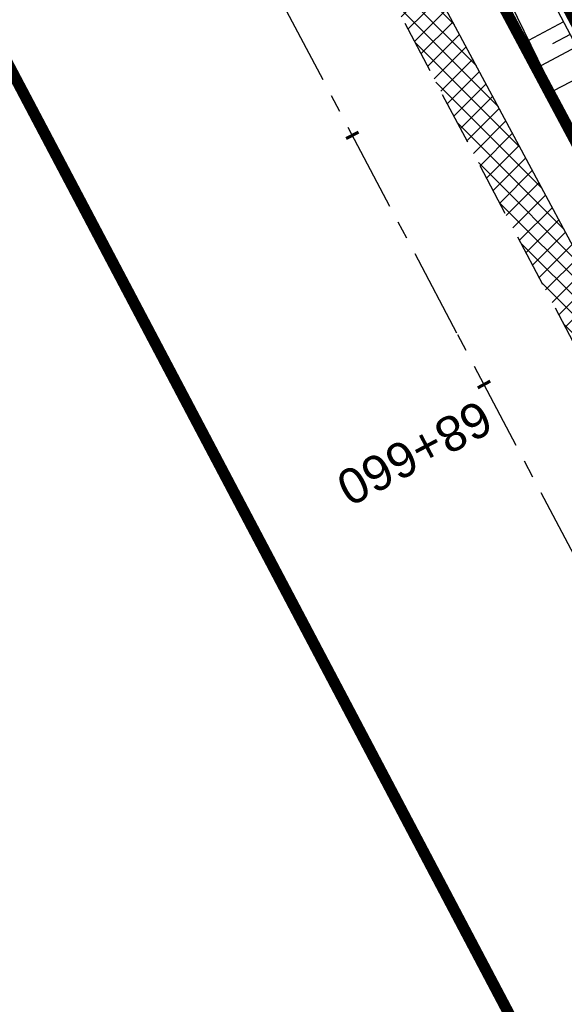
# Model space of a CAD drawing. Header units: metres. Extents: x 7529682 to 7533711, y 5721195 to 5727842.
# Tile 126 of 232: x 7530707 to 7530726, y 5725848 to 5725883. Entities that reach past the tile are written whole.
import ezdxf

# ---------------------------------------------------------------- set-up
doc = ezdxf.new("R2010")
doc.units = ezdxf.units.M
for name, pattern in [('817-dzialki-09-05-04$0$HIDDEN', [0.375, 0.25, -0.125]), ('ACAD_ISO05W100', [33, 24, -3, 0, -3, 0, -3]), ('CENTER', [50.800000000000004, 31.75, -6.35, 6.35, -6.35]), ('HIDDEN', [9.524999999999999, 6.35, -3.175])]:
    doc.linetypes.add(name, pattern=pattern)
for name, color, linetype in [('C-DROGI-SYTUACJA-ETYKIETY', 7, 'Continuous'), ('D-hatch-pobocza', 131, 'Continuous'), ('D-pobocza', 60, 'Continuous'), ('D-rowy', 160, 'Continuous'), ('D-skarpa', 2, 'Continuous'), ('D-skarpa-kreskowanie', 2, 'Continuous')]:
    doc.layers.add(name, color=color, linetype=linetype)
for name, color, linetype, lineweight in [('D-krawędzie', 3, 'Continuous', 30), ('D-oś', 10, 'CENTER', 30), ('D-pas-drogowy', 7, 'ACAD_ISO05W100', 50)]:
    doc.layers.add(name, color=color, linetype=linetype, lineweight=lineweight)
doc.layers.add('D-LR-etap-III', color=7, linetype='817-dzialki-09-05-04$0$HIDDEN', lineweight=50, true_color=0x00008f)
doc.styles.get("Standard").update_dxf_attribs({"font": 'arial.ttf'})

# ---------------------------------------------------------------- blocks, each defined once
blk = doc.blocks.new('AeccTickLine')
at = {"color": 0, "linetype": 'ByBlock', "lineweight": -2}
blk.add_line((0, 1), (-3.673819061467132e-16, -1), dxfattribs=at)

msp = doc.modelspace()

# ---------------------------------------------------------------- hatches: boundary and pattern name
at = {"layer": 'D-hatch-pobocza'}
h = msp.add_hatch(dxfattribs=at)
h.set_pattern_fill('ANSI37', color=256, scale=0.15, style=0)
h.set_pattern_definition([(45, (0, 0), (-0.3367596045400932, 0.3367596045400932), []), (135, (0, 0), (-0.3367596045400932, -0.3367596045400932), [])])
h.paths.add_polyline_path([(7530720.98, 5725884.44), (7530708.37, 5725908.34), (7530695.8, 5725932.28), (7530687.36, 5725949.02), (7530675.509999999, 5725970.87), (7530663.29, 5725994.02), (7530649.63, 5726020.19), (7530635.9, 5726046.17), (7530600.685173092, 5726114.059213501), (7530599.742800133, 5726113.514541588), (7530641.555222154, 5726032.007915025), (7530660.960861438, 5725995.070069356), (7530689.128213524, 5725941.540167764), (7530707.335918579, 5725907.031820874), (7530725.255781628, 5725873.092686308), (7530743.969545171, 5725837.653904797), (7530770.526708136, 5725787.119408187), (7530787.864146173, 5725754.266918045), (7530809.812893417, 5725712.701971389), (7530812.027706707, 5725712.540894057), (7530798.84, 5725737.15), (7530787.349999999, 5725758.8), (7530776.05, 5725780.2), (7530760.429999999, 5725809.79), (7530749.219999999, 5725830.63), (7530733.519999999, 5725861.06)])

# ---------------------------------------------------------------- linework, layer by layer
at = {"layer": 'D-krawędzie', "linetype": 'HIDDEN', "ltscale": 0.3, "flags": 128}
msp.add_lwpolyline([(7530572.009999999, 5726166.06), (7530620.380949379, 5726072.761487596), (7530641.555222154, 5726032.007915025), (7530660.960861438, 5725995.070069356), (7530689.128213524, 5725941.540167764), (7530707.335918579, 5725907.031820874), (7530725.255781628, 5725873.092686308), (7530743.969545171, 5725837.653904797), (7530770.526708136, 5725787.119408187), (7530787.864146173, 5725754.266918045), (7530809.897571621, 5725712.541613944), (7530824.739035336, 5725684.389287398), (7530840.856259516, 5725653.693092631), (7530860.675070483, 5725616.154465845), (7530865.283000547, 5725607.394015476), (7530878.050274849, 5725583.079962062), (7530918.171722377, 5725507.178125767), (7530950.162943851, 5725446.305402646), (7530993.419108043, 5725364.264712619), (7531022.766433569, 5725308.719304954), (7531053.80955549, 5725249.872416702), (7531081.165622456, 5725197.874670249), (7531103.902359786, 5725154.540603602), (7531128.123220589, 5725108.448161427), (7531149.3, 5725068.249999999), (7531167.380094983, 5725033.766927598), (7531197.164745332, 5724976.987689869), (7531228.151004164, 5724918.034426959), (7531253.152837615, 5724870.491119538), (7531286.7961686, 5724806.653565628), (7531306.739858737, 5724768.664832), (7531335.094443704, 5724714.652299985), (7531357.3191504, 5724672.438740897), (7531373.644908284, 5724641.454376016), (7531392.161870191, 5724605.998675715), (7531418.480331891, 5724555.852756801), (7531439.726902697, 5724515.582472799), (7531468.399107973, 5724461.077223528), (7531491.782023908, 5724416.527754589), (7531531.990296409, 5724339.832565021), (7531557.226635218, 5724291.658956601), (7531569.851546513, 5724267.577443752), (7531591.375556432, 5724226.547822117), (7531610.003879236, 5724191.103071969), (7531616.882991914, 5724177.998849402), (7531629.984986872, 5724153.025496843), (7531641.006768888, 5724132.021778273), (7531664.906257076, 5724087.616922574), (7531677.64401952, 5724064.785715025), (7531683.112433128, 5724054.988140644), (7531686.752875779, 5724048.180044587), (7531695.447538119, 5724031.696667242), (7531703.748818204, 5724015.917210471), (7531709.214143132, 5724005.513965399), (7531719.388607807, 5723986.14687362), (7531726.295217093, 5723973.000144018), (7531732.740794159, 5723960.735633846), (7531735.13, 5723956.19)], dxfattribs=at)
at = {"layer": 'D-LR-etap-III', "ltscale": 10, "flags": 128}
msp.add_lwpolyline([(7531750.474471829, 5723895.103125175, 0.4, 0.4, 0), (7531750.505, 5723895.13, 0.4, 0.4, 0), (7531682.71, 5724022.92, 0.4, 0.4, 0), (7531619.177023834, 5724147.203692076, 0.4, 0.4, 0), (7531592.308960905, 5724198.48863389, 0.4, 0.4, 0), (7531553.263875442, 5724272.918564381, 0.4, 0.4, 0), (7531504.019999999, 5724366.79, 0.4, 0.4, 0), (7531482.09, 5724407.62, 0.4, 0.4, 0), (7531412.350402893, 5724541.182759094, 0.4, 0.4, 0), (7531388.463669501, 5724586.929768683, 0.4, 0.4, 0), (7531345.12, 5724669.94, 0.4, 0.4, 0), (7531127.66, 5725081.67, 0.4, 0.4, 0), (7531059.253139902, 5725211.040795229, 0.4, 0.4, 0), (7531008.007244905, 5725307.953830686, 0.4, 0.4, 0), (7530964.181635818, 5725390.835555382, 0.4, 0.4, 0), (7530914.557354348, 5725484.683561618, 0.4, 0.4, 0), (7530865.243241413, 5725577.493975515, 0.4, 0.4, 0), (7530840.085257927, 5725624.058651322, 0.4, 0.4, 0), (7530802.559525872, 5725694.924584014, 0.4, 0.4, 0), (7530755.54, 5725787.51, 0.4, 0.4, 0), (7530708.717810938, 5725876.303221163, 0.4, 0.4, 0), (7530695.12, 5725902.09, 0.4, 0.4, 0), (7530642.91397006, 5726001.07839487, 0.4, 0.4, 0), (7530634.934723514, 5726016.146615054, 0.4, 0.4, 0), (7530610.820000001, 5726061.929999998, 0.4, 0.4, 0), (7530610.820000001, 5726061.929999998, 0.4, 0.4, 0), (7530607.21, 5726063.51, 0.4, 0.4, 0), (7530597.42, 5726080.68, 0.4, 0.4, 0), (7530591.16, 5726088.44, 0.4, 0.4, 0), (7530581.28, 5726107.21, 0.4, 0.4, 0), (7530571.29, 5726130.56, 0.4, 0.4, 0), (7530549.554994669, 5726171.527317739, 0.4, 0.4, 0), (7530531.014309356, 5726206.473807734, 0.4, 0.4, 0), (7530516.461208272, 5726236.016618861, 0.4, 0.4, 0), (7530500.798929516, 5726266.141265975, 0.4, 0.4, 0), (7530491.349999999, 5726283.94, 0.4, 0.4, 0), (7530482.4, 5726303.41, 0.4, 0.4, 0), (7530482.4, 5726303.41, 0.4, 0.4, 0), (7530450.41, 5726357.28, 0.4, 0.4, 0), (7530397.759396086, 5726458.499907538, 0.4, 0.4, 0), (7530334.707815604, 5726583.664702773, 0.4, 0.4, 0), (7530303.939274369, 5726645.167943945, 0.4, 0.4, 0), (7530300.509779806, 5726651.777515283, 0.4, 0.4, 0), (7530289.213532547, 5726671.966724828, 0.4, 0.4, 0), (7530281.54, 5726685.57, 0.4, 0.4, 0), (7530261.37085633, 5726724.163374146, 0.4, 0.4, 0), (7530254.03, 5726738.21, 0.4, 0.4, 0), (7530197.219999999, 5726845.06, 0.4, 0.4, 0), (7530194.71, 5726849.15, 0.4, 0.4, 0), (7530195.92, 5726850.75, 0.4, 0.4, 0), (7530170.546669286, 5726892.961489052, 0.4, 0.4, 0), (7530143.174718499, 5726945.065838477, 0.4, 0.4, 0), (7530105.059999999, 5727018.32, 0.4, 0.4, 0), (7530100.059999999, 5727027.16, 0.4, 0.4, 0), (7530062.318670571, 5727099.625398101, 0.4, 0.4, 0), (7530015.378537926, 5727189.420463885, 0.4, 0.4, 0), (7529983.207960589, 5727250.206596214, 0.4, 0.4, 0), (7529953.284293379, 5727306.74720398, 0.4, 0.4, 0), (7529900.67053443, 5727406.15903814, 0.4, 0.4, 0), (7529890.630239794, 5727425.131178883, 0.4, 0.4, 0), (7529875.155383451, 5727454.426350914, 0.4, 0.4, 0), (7529857.560096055, 5727487.787346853, 0.4, 0.4, 0), (7529835.194401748, 5727530.19312405, 0.4, 0.4, 0), (7529811.740544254, 5727574.662079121, 0.4, 0.4, 0), (7529792.101859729, 5727611.922638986, 0.4, 0.4, 0), (7529768.066117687, 5727657.469613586, 0.4, 0.4, 0), (7529755.210566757, 5727682.131373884, 0.4, 0.4, 0), (7529753.309999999, 5727681.13, 0.4, 0.4, 0), (7529739.21, 5727707.77, 0.4, 0.4, 0), (7529735.394745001, 5727711.251990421, 0.4, 0.4, 0), (7529725.42, 5727730.2, 0.4, 0.4, 0), (7529723.55, 5727729.88, 0.4, 0.4, 0), (7529695.566668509, 5727782.932080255, 0.4, 0.4, 0), (7529717.67971874, 5727794.024357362, 0.4, 0.4, 0), (7529736.274870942, 5727758.647400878, 0.4, 0.4, 0), (7529736.274870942, 5727758.647400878, 0.4, 0.4, 0), (7529744.511003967, 5727750.406106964, 0.4, 0.4, 0), (7529744.511003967, 5727750.406106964, 0.4, 0.4, 0), (7529750.282568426, 5727738.549848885, 0.4, 0.4, 0), (7529777.108510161, 5727687.569424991, 0.4, 0.4, 0), (7529796.51537536, 5727651.329932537, 0.4, 0.4, 0), (7529814.937945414, 5727616.793170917, 0.4, 0.4, 0), (7529839.006722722, 5727572.303976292, 0.4, 0.4, 0), (7529860.617626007, 5727532.509108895, 0.4, 0.4, 0), (7529882.348967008, 5727491.504261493, 0.4, 0.4, 0), (7529904.865139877, 5727449.096370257, 0.4, 0.4, 0), (7529920.747384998, 5727418.884773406, 0.4, 0.4, 0), (7529946.676504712, 5727368.547487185, 0.4, 0.4, 0), (7529972.024701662, 5727320.573310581, 0.4, 0.4, 0), (7529987.740014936, 5727290.153392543, 0.4, 0.4, 0), (7529996.497385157, 5727273.661630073, 0.4, 0.4, 0), (7530017.541471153, 5727234.202689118, 0.4, 0.4, 0), (7530033.053657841, 5727204.864166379, 0.4, 0.4, 0), (7530051.622983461, 5727170.222745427, 0.4, 0.4, 0), (7530069.276612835, 5727137.015751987, 0.4, 0.4, 0), (7530089.385386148, 5727097.533639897, 0.4, 0.4, 0), (7530109.712512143, 5727060.746615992, 0.4, 0.4, 0), (7530136.769722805, 5727011.640131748, 0.4, 0.4, 0), (7530162.446686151, 5726962.743777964, 0.4, 0.4, 0), (7530187.674104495, 5726916.992101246, 0.4, 0.4, 0), (7530207.820739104, 5726879.335323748, 0.4, 0.4, 0), (7530230.625609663, 5726834.518686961, 0.4, 0.4, 0), (7530262.288093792, 5726776.61832811, 0.4, 0.4, 0), (7530277.509672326, 5726760.213143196, 0.4, 0.4, 0), (7530286.036865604, 5726744.106684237, 0.4, 0.4, 0), (7530288.097472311, 5726735.884066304, 0.4, 0.4, 0), (7530290.393870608, 5726725.046963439, 0.4, 0.4, 0), (7530296.17664807, 5726713.582980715, 0.4, 0.4, 0), (7530302.726195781, 5726701.18226779, 0.4, 0.4, 0), (7530325.685047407, 5726657.466383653, 0.4, 0.4, 0), (7530343.243978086, 5726623.648592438, 0.4, 0.4, 0), (7530360.229820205, 5726591.746871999, 0.4, 0.4, 0), (7530383.20855044, 5726548.059469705, 0.4, 0.4, 0), (7530406.017875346, 5726503.605514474, 0.4, 0.4, 0), (7530427.464919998, 5726462.620289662, 0.4, 0.4, 0), (7530447.9278544, 5726424.388014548, 0.4, 0.4, 0), (7530471.126878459, 5726379.920667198, 0.4, 0.4, 0), (7530490.501003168, 5726343.033350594, 0.4, 0.4, 0), (7530509.499458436, 5726306.733076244, 0.4, 0.4, 0), (7530529.890269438, 5726267.244072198, 0.4, 0.4, 0), (7530543.852446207, 5726238.990319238, 0.4, 0.4, 0), (7530554.808897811, 5726218.943990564, 0.4, 0.4, 0), (7530559.027108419, 5726212.223286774, 0.4, 0.4, 0), (7530563.060988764, 5726206.409670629, 0.4, 0.4, 0), (7530566.93354971, 5726200.463543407, 0.4, 0.4, 0), (7530569.771022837, 5726194.901501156, 0.4, 0.4, 0), (7530571.47319415, 5726191.282350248, 0.4, 0.4, 0), (7530572.839142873, 5726188.024533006, 0.4, 0.4, 0), (7530575.295071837, 5726182.034664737, 0.4, 0.4, 0), (7530579.736851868, 5726173.306070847, 0.4, 0.4, 0), (7530583.3, 5726167.41, 0.4, 0.4, 0), (7530593.4, 5726163.33, 0.4, 0.4, 0), (7530598.618375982, 5726155.264489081, 0.4, 0.4, 0), (7530608.258304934, 5726140.497132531, 0.4, 0.4, 0), (7530603.269999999, 5726136.83, 0.4, 0.4, 0), (7530606.53, 5726131.84, 0.4, 0.4, 0), (7530604.239057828, 5726124.21679044, 0.4, 0.4, 0), (7530605.847136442, 5726121.630127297, 0.4, 0.4, 0), (7530608.971611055, 5726116.164124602, 0.4, 0.4, 0), (7530618.114293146, 5726097.791111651, 0.4, 0.4, 0), (7530651.213125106, 5726034.959524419, 0.4, 0.4, 0), (7530670.243741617, 5725998.61095082, 0.4, 0.4, 0), (7530698.075474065, 5725945.952624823, 0.4, 0.4, 0), (7530716.505955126, 5725911.3051464, 0.4, 0.4, 0), (7530735.223454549, 5725875.667401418, 0.4, 0.4, 0), (7530752.504235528, 5725842.154920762, 0.4, 0.4, 0), (7530778.310652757, 5725793.501254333, 0.4, 0.4, 0), (7530797.499961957, 5725756.381811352, 0.4, 0.4, 0), (7530812.518974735, 5725728.28874362, 0.4, 0.4, 0), (7530820.039295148, 5725713.160404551, 0.4, 0.4, 0), (7530822.422446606, 5725710.193574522, 0.4, 0.4, 0), (7530833.154893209, 5725688.800634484, 0.4, 0.4, 0), (7530849.629354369, 5725656.158601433, 0.4, 0.4, 0), (7530867.98290276, 5725621.963939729, 0.4, 0.4, 0), (7530872.629809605, 5725612.88760475, 0.4, 0.4, 0), (7530880.354488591, 5725597.594500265, 0.4, 0.4, 0), (7530883.839446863, 5725593.389159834, 0.4, 0.4, 0), (7530891.782113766, 5725587.763349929, 0.4, 0.4, 0), (7530895.038670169, 5725584.280746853, 0.4, 0.4, 0), (7530897.033644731, 5725580.941110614, 0.4, 0.4, 0), (7530900.951646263, 5725579.945856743, 0.4, 0.4, 0), (7530904.80970798, 5725571.977328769, 0.4, 0.4, 0), (7530903.682362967, 5725568.566434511, 0.4, 0.4, 0), (7530908.900614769, 5725558.844845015, 0.4, 0.4, 0), (7530910.252030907, 5725545.671606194, 0.4, 0.4, 0), (7530912.872986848, 5725538.645543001, 0.4, 0.4, 0), (7530945.278171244, 5725478.464284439, 0.4, 0.4, 0), (7530959.692318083, 5725450.24628822, 0.4, 0.4, 0), (7531002.82670893, 5725368.192370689, 0.4, 0.4, 0), (7531044.703532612, 5725290.314293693, 0.4, 0.4, 0), (7531064.098839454, 5725253.212562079, 0.4, 0.4, 0), (7531083.010253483, 5725216.677517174, 0.4, 0.4, 0), (7531113.013137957, 5725158.465613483, 0.4, 0.4, 0), (7531137.364304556, 5725113.07076138, 0.4, 0.4, 0), (7531150.830830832, 5725086.711759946, 0.4, 0.4, 0), (7531159.745663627, 5725076.640848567, 0.4, 0.4, 0), (7531166.309999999, 5725074.58, 0.4, 0.4, 0), (7531172.29, 5725062.58, 0.4, 0.4, 0), (7531170.589828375, 5725055.605912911, 0.4, 0.4, 0), (7531173.732823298, 5725044.080706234, 0.4, 0.4, 0), (7531215.342008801, 5724964.859648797, 0.4, 0.4, 0), (7531238.054496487, 5724921.684649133, 0.4, 0.4, 0), (7531262.389821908, 5724875.282876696, 0.4, 0.4, 0), (7531295.587160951, 5724811.265731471, 0.4, 0.4, 0), (7531348.487908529, 5724712.362812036, 0.4, 0.4, 0), (7531363.740817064, 5724682.68394264, 0.4, 0.4, 0), (7531366.986905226, 5724675.865317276, 0.4, 0.4, 0), (7531382.541261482, 5724646.110625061, 0.4, 0.4, 0), (7531401.299165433, 5724610.874551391, 0.4, 0.4, 0), (7531428.964837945, 5724558.862274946, 0.4, 0.4, 0), (7531449.111202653, 5724520.397801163, 0.4, 0.4, 0), (7531477.292992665, 5724465.831467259, 0.4, 0.4, 0), (7531500.996290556, 5724421.112506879, 0.4, 0.4, 0), (7531512.121834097, 5724400.549045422, 0.4, 0.4, 0), (7531513.78163794, 5724396.757451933, 0.4, 0.4, 0), (7531526.32, 5724379.39, 0.4, 0.4, 0), (7531566.783642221, 5724302.73628205, 0.4, 0.4, 0), (7531578.579156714, 5724282.774819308, 0.4, 0.4, 0), (7531584.232619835, 5724273.111246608, 0.4, 0.4, 0), (7531590.109283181, 5724263.508189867, 0.4, 0.4, 0), (7531593.027899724, 5724258.771479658, 0.4, 0.4, 0), (7531595.711841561, 5724254.226824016, 0.4, 0.4, 0), (7531601.659976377, 5724243.898197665, 0.4, 0.4, 0), (7531606.097733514, 5724235.986407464, 0.4, 0.4, 0), (7531609.382207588, 5724230.799061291, 0.4, 0.4, 0), (7531611.580260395, 5724227.671180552, 0.4, 0.4, 0), (7531612.707802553, 5724225.86410867, 0.4, 0.4, 0), (7531618.665224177, 5724214.480919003, 0.4, 0.4, 0), (7531619.885522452, 5724212.333950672, 0.4, 0.4, 0), (7531620.931818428, 5724210.787064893, 0.4, 0.4, 0), (7531623.518605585, 5724207.111542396, 0.4, 0.4, 0), (7531626.143926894, 5724203.61306897, 0.4, 0.4, 0), (7531632.022984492, 5724196.485954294, 0.4, 0.4, 0), (7531653.949089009, 5724152.617641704, 0.4, 0.4, 0), (7531656.750690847, 5724143.103797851, 0.4, 0.4, 0), (7531659.61440691, 5724133.254504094, 0.4, 0.4, 0), (7531661.627147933, 5724128.646047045, 0.4, 0.4, 0.01093811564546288), (7531674.314987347, 5724101.43546424, 0.4, 0.4, 0), (7531685.137626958, 5724081.408252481, 0.4, 0.4, 0), (7531692.159945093, 5724066.277333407, 0.4, 0.4, 0), (7531699.662164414, 5724051.388120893, 0.4, 0.4, 0), (7531704.480624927, 5724040.808561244, 0.4, 0.4, 0), (7531704.480624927, 5724040.808561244, 0.4, 0.4, 0), (7531704.401251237, 5724037.368913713, 0.4, 0.4, 0), (7531720.383609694, 5724003.441317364, 0.4, 0.4, 0), (7531728.79890528, 5723986.206298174, 0.4, 0.4, 0), (7531733.237926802, 5723977.192631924, 0.4, 0.4, 0), (7531736.750027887, 5723969.505210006, 0.4, 0.4, 0), (7531737.336143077, 5723968.518916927, 0.4, 0.4, 0), (7531738.285051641, 5723967.699360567, 0.4, 0.4, 0), (7531742.180915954, 5723962.346428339, 0.4, 0.4, 0), (7531744.286141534, 5723958.615526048, 0.4, 0.4, 0), (7531755.393260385, 5723944.192617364, 0.4, 0.4, 0), (7531758.69, 5723936.76, 0.4, 0.4, 0), (7531780.08, 5723929.25, 0.4, 0.4, 0), (7531792.611989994, 5723906.337708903, 0.4, 0.4, 0), (7531792.611989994, 5723906.337708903, 0.4, 0.4, 0), (7531756.962094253, 5723883.055323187, 0.4, 0.4, 0), (7531750.46, 5723895.130000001, 0.4, 0.4, 0), (7531750.46, 5723895.130000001, 0, 0, 0)], format="xyseb", dxfattribs=at)
at = {"layer": 'D-oś', "ltscale": 0.1}
msp.add_lwpolyline([(7530915.075467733, 5725505.546186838), (7530874.953735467, 5725581.448561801), (7530862.185373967, 5725605.764687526), (7530857.578697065, 5725614.522755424), (7530837.759286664, 5725652.062517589), (7530821.64157021, 5725682.759649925), (7530806.802584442, 5725710.90727788), (7530784.768746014, 5725752.633364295), (7530767.429894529, 5725785.48853276), (7530740.872937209, 5725836.022638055), (7530722.160718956, 5725871.458493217), (7530704.240385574, 5725905.398518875), (7530686.031764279, 5725939.908602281), (7530657.86242703, 5725993.442278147), (7530638.453085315, 5726030.387171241), (7530594.845000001, 5726110.895), (7530594.845000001, 5726110.895), (7530594.845000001, 5726110.895), (7530540.21, 5726214.45)], dxfattribs=at)
at = {"layer": 'D-pas-drogowy', "ltscale": 0.2, "flags": 128}
msp.add_lwpolyline([(7531633.018560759, 5724182.834272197, 0.4, 0.4, 0), (7531617.558899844, 5724211.608162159, 0.4, 0.4, 0), (7531566.783642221, 5724302.73628205, 0.4, 0.4, 0), (7531538.419082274, 5724356.469679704, 0.4, 0.4, 0), (7531526.32, 5724379.39, 0.4, 0.4, 0), (7531516.102085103, 5724393.607319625, 0.4, 0.4, 0.001485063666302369), (7531513.78037409, 5724396.837773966, 0.4, 0.4, 0), (7531501.87, 5724413.41, 0.4, 0.4, 0), (7531474.926107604, 5724464.507896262, 0.4, 0.4, 0), (7531446.200436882, 5724518.992313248, 0.4, 0.4, 0), (7531424.962185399, 5724559.262257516, 0.4, 0.4, 0), (7531398.444460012, 5724609.565801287, 0.4, 0.4, 0), (7531379.647455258, 5724645.216004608, 0.4, 0.4, 0), (7531365.23, 5724672.56, 0.4, 0.4, 0), (7531341.305752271, 5724717.915356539, 0.4, 0.4, 0), (7531312.899996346, 5724771.788898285, 0.4, 0.4, 0), (7531292.590923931, 5724810.306502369, 0.4, 0.4, 0), (7531259.391619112, 5724873.271351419, 0.4, 0.4, 0), (7531233.740401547, 5724921.922582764, 0.4, 0.4, 0), (7531203.072738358, 5724980.092044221, 0.4, 0.4, 0), (7531173.471398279, 5725036.225177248, 0.4, 0.4, 0), (7531168.269999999, 5725046.09, 0.4, 0.4, 0), (7531172.29, 5725062.58, 0.4, 0.4, 0), (7531166.309999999, 5725074.58, 0.4, 0.4, 0), (7531150.32, 5725079.6, 0.4, 0.4, 0), (7531141.5, 5725096.43, 0.4, 0.4, 0), (7531109.311735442, 5725157.814415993, 0.4, 0.4, 0), (7531086.641300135, 5725201.047918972, 0.4, 0.4, 0), (7531059.198258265, 5725253.383662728, 0.4, 0.4, 0), (7531028.206828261, 5725312.48946212, 0.4, 0.4, 0), (7530999.104694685, 5725367.990143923, 0.4, 0.4, 0), (7530956.247527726, 5725449.724815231, 0.4, 0.4, 0), (7530924.397774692, 5725510.463768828, 0.4, 0.4, 0), (7530897.509999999, 5725561.74, 0.4, 0.4, 0), (7530894.46, 5725566.14, 0.4, 0.4, 0), (7530892.16, 5725570.49, 0.4, 0.4, 0), (7530869.362688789, 5725613.307018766, 0.4, 0.4, 0), (7530861.693971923, 5725627.704613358, 0.4, 0.4, 0), (7530852.74, 5725644.52, 0.4, 0.4, 0), (7530831.509999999, 5725684.2, 0.4, 0.4, 0), (7530811.13, 5725722.52, 0.4, 0.4, 0), (7530792.3476413, 5725757.940652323, 0.4, 0.4, 0), (7530768.03, 5725803.8, 0.4, 0.4, 0), (7530748.768542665, 5725840.178507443, 0.4, 0.4, 0), (7530727.7, 5725879.97, 0.4, 0.4, 0), (7530712.0981582, 5725909.54523909, 0.4, 0.4, 0), (7530693.644105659, 5725944.645156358, 0.4, 0.4, 0), (7530665.702224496, 5725997.538976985, 0.4, 0.4, 0), (7530641.759999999, 5726042.88, 0.4, 0.4, 0), (7530616.5, 5726091.48, 0.4, 0.4, 0), (7530604.628439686, 5726114.319880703, 0.4, 0.4, -0.007762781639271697), (7530602.5, 5726118.43, 0.4, 0.4, 0), (7530603.992037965, 5726123.394821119, 0.4, 0.4, 0), (7530606.53, 5726131.84, 0.4, 0.4, 0), (7530603.269999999, 5726136.83, 0.4, 0.4, 0), (7530593.775620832, 5726151.368713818, 0.4, 0.4, 0), (7530590.202637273, 5726156.84001263, 0.4, 0.4, 0), (7530583.3, 5726167.41, 0.4, 0.4, 0), (7530580.578343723, 5726170.427567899, 0.4, 0.4, 0), (7530575.849999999, 5726175.67, 0.4, 0.4, 0), (7530569.009999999, 5726186.66, 0.4, 0.4, 0), (7530562.555322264, 5726199.189409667, 0.4, 0.4, 0), (7530555.67, 5726211.39, 0.4, 0.4, 0), (7530548.29, 5726224.23, 0.4, 0.4, 0), (7530540.58, 5726237.71, 0.4, 0.4, 0), (7530532.679999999, 5726252.65, 0.4, 0.4, 0), (7530524.059999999, 5726269.35, 0.4, 0.4, 0), (7530502.82, 5726309.91, 0.4, 0.4, 0), (7530488.83, 5726336.63, 0.4, 0.4, 0), (7530466.03, 5726380.16, 0.4, 0.4, 0), (7530438.469999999, 5726432.77, 0.4, 0.4, 0), (7530424.53, 5726459.09, 0.4, 0.4, 0), (7530401.63, 5726502.97, 0.4, 0.4, 0), (7530383.38, 5726538.06, 0.4, 0.4, 0), (7530353.969999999, 5726593.52, 0.4, 0.4, 0), (7530338.469999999, 5726622.74, 0.4, 0.4, 0), (7530322.009999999, 5726653.88, 0.4, 0.4, 0), (7530297.54, 5726700.33, 0.4, 0.4, 0), (7530287.38, 5726719.6, 0.4, 0.4, 0), (7530285.94993921, 5726722.315508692, 0.4, 0.4, 0), (7530280.259999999, 5726733.12, 0.4, 0.4, 0), (7530266.73, 5726758.74, 0.4, 0.4, 0), (7530260.42, 5726770.47, 0.4, 0.4, 0), (7530253.25, 5726783.82, 0.4, 0.4, 0), (7530244.95, 5726799.33, 0.4, 0.4, 0), (7530239.389999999, 5726808.49, 0.4, 0.4, 0), (7530238.29, 5726807.9, 0.4, 0.4, 0), (7530218.11, 5726850.67, 0.4, 0.4, 0), (7530175.906646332, 5726928.168028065, 0.4, 0.4, 0), (7530096.679999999, 5727076.15, 0.4, 0.4, 0), (7530094.679999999, 5727079.89, 0.4, 0.4, 0), (7530064.59693469, 5727135.522637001, 0.4, 0.4, 0), (7530046.730970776, 5727168.8921561, 0.4, 0.4, 0), (7530025.803045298, 5727208.461374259, 0.4, 0.4, 0), (7530012.846501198, 5727232.979315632, 0.4, 0.4, 0), (7529994.15, 5727268.45, 0.4, 0.4, 0), (7529981.670868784, 5727291.93018666, 0.4, 0.4, 0), (7529949.889999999, 5727351.73, 0.4, 0.4, 0), (7529924.75, 5727399.03, 0.4, 0.4, 0), (7529915.515824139, 5727417.099754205, 0.4, 0.4, 0), (7529885.83, 5727475.19, 0.4, 0.4, 0), (7529862.559999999, 5727519.97, 0.4, 0.4, 0), (7529852.984923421, 5727538.191086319, 0.4, 0.4, 0), (7529836.513084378, 5727569.51130111, 0.4, 0.4, 0), (7529815.36890814, 5727609.140983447, 0.4, 0.4, 0), (7529792.795203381, 5727651.247499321, 0.4, 0.4, 0), (7529774.199114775, 5727685.858348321, 0.4, 0.4, 0), (7529746.966026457, 5727736.059440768, 0.4, 0.4, 0), (7529733.92, 5727757.62, 0.4, 0.4, 0), (7529708.607472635, 5727806.388536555, 0.4, 0.4, 0), (7529688.491967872, 5727796.344621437, 0.4, 0.4, 0), (7529723.55, 5727729.88, 0.4, 0.4, 0), (7529725.42, 5727730.2, 0.4, 0.4, 0), (7529735.38, 5727711.28, 0.4, 0.4, 0), (7529739.21, 5727707.77, 0.4, 0.4, 0), (7529753.309999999, 5727681.13, 0.4, 0.4, 0), (7529755.178396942, 5727682.114424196, 0.4, 0.4, 0), (7529792.101859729, 5727611.922638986, 0.4, 0.4, 0), (7529811.740544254, 5727574.662079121, 0.4, 0.4, 0), (7529835.194401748, 5727530.19312405, 0.4, 0.4, 0), (7529857.560096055, 5727487.787346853, 0.4, 0.4, 0), (7529875.155383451, 5727454.426350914, 0.4, 0.4, 0), (7529890.630239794, 5727425.131178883, 0.4, 0.4, 0), (7529900.67053443, 5727406.15903814, 0.4, 0.4, 0), (7529953.284293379, 5727306.74720398, 0.4, 0.4, 0), (7529983.207960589, 5727250.206596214, 0.4, 0.4, 0), (7530015.378537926, 5727189.420463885, 0.4, 0.4, 0), (7530062.318670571, 5727099.625398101, 0.4, 0.4, 0), (7530100.059999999, 5727027.16, 0.4, 0.4, 0), (7530105.059999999, 5727018.32, 0.4, 0.4, 0), (7530143.174718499, 5726945.065838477, 0.4, 0.4, 0), (7530170.546669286, 5726892.961489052, 0.4, 0.4, 0), (7530195.92, 5726850.75, 0.4, 0.4, 0), (7530194.71, 5726849.15, 0.4, 0.4, 0), (7530197.219999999, 5726845.06, 0.4, 0.4, 0), (7530254.03, 5726738.21, 0.4, 0.4, 0), (7530261.37085633, 5726724.163374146, 0.4, 0.4, 0), (7530281.54, 5726685.57, 0.4, 0.4, 0), (7530289.213532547, 5726671.966724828, 0.4, 0.4, 0), (7530300.509779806, 5726651.777515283, 0.4, 0.4, 0), (7530303.939274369, 5726645.167943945, 0.4, 0.4, 0), (7530334.707815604, 5726583.664702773, 0.4, 0.4, 0), (7530397.759396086, 5726458.499907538, 0.4, 0.4, 0), (7530450.41, 5726357.28, 0.4, 0.4, 0), (7530482.4, 5726303.41, 0.4, 0.4, 0), (7530483.687990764, 5726301.003383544, 0.4, 0.4, 0), (7530491.349999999, 5726283.94, 0.4, 0.4, 0), (7530512.67, 5726243.78, 0.4, 0.4, 0), (7530529.429999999, 5726209.46, 0.4, 0.4, 0), (7530571.29, 5726130.56, 0.4, 0.4, 0), (7530581.28, 5726107.21, 0.4, 0.4, 0), (7530591.16, 5726088.44, 0.4, 0.4, 0), (7530597.42, 5726080.68, 0.4, 0.4, 0), (7530607.21, 5726063.51, 0.4, 0.4, 0), (7530610.820000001, 5726061.929999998, 0.4, 0.4, 0), (7530634.934723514, 5726016.146615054, 0.4, 0.4, 0), (7530642.91397006, 5726001.07839487, 0.4, 0.4, 0), (7530695.12, 5725902.09, 0.4, 0.4, 0), (7530708.717810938, 5725876.303221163, 0.4, 0.4, 0), (7530755.54, 5725787.51, 0.4, 0.4, 0), (7530802.559525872, 5725694.924584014, 0.4, 0.4, 0), (7530840.085257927, 5725624.058651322, 0.4, 0.4, 0), (7530865.243241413, 5725577.493975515, 0.4, 0.4, 0), (7530914.557354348, 5725484.683561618, 0.4, 0.4, 0), (7530964.181635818, 5725390.835555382, 0.4, 0.4, 0), (7531008.007244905, 5725307.953830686, 0.4, 0.4, 0), (7531059.253139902, 5725211.040795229, 0.4, 0.4, 0), (7531127.66, 5725081.67, 0.4, 0.4, 0), (7531345.12, 5724669.94, 0.4, 0.4, 0), (7531388.463669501, 5724586.929768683, 0.4, 0.4, 0), (7531412.350402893, 5724541.182759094, 0.4, 0.4, 0), (7531482.09, 5724407.62, 0.4, 0.4, 0), (7531504.019999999, 5724366.79, 0.4, 0.4, 0), (7531519.374444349, 5724337.520497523, 0.4, 0.4, 0), (7531563.748815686, 5724252.931583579, 0.4, 0.4, 0), (7531602.175111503, 5724179.681224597, 0.4, 0.4, 0), (7531619.177023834, 5724147.203692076, 0.4, 0.4, 0), (7531625.038493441, 5724135.63500206, 0.4, 0.4, 0), (7531656.796442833, 5724073.31633882, 0.4, 0.4, 0), (7531675.12, 5724037.36, 0.4, 0.4, 0), (7531682.71, 5724022.92, 0.4, 0.4, 0), (7531705.565196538, 5723979.810545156, 0.4, 0.4, 0), (7531736.605941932, 5723921.261514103, 0.4, 0.4, 0), (7531750.46, 5723895.130000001, 0.4, 0.4, 0), (7531740.769999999, 5723886.56, 0.4, 0.4, 0), (7531732.86, 5723885, 0.4, 0.4, 0), (7531722.179999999, 5723887.77, 0.4, 0.4, 0), (7531729.87, 5723862.17, 0.4, 0.4, 0), (7531742.92, 5723861.93, 0.4, 0.4, 0), (7531763.71, 5723859.52, 0.4, 0.4, 0), (7531768.42, 5723854.12, 0.4, 0.4, 0), (7531787.42, 5723817.97, 0.4, 0.4, 0), (7531795.57, 5723809.82, 0.4, 0.4, 0), (7531816.346897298, 5723819.850397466, 0.4, 0.4, 0), (7531816.346897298, 5723819.850397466, 0.4, 0.4, 0), (7531805.059999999, 5723843.23, 0.4, 0.4, 0), (7531803.61, 5723886.23, 0.4, 0.4, 0), (7531803.61, 5723886.23, 0.4, 0.4, 0), (7531780.08, 5723929.25, 0.4, 0.4, 0), (7531758.69, 5723936.76, 0.4, 0.4, 0), (7531749.3590272, 5723946.412126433, 0.4, 0.4, 0), (7531742.71, 5723953.29, 0.4, 0.4, 0), (7531735.177368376, 5723967.877529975, 0.4, 0.4, 0), (7531722.37, 5723992.68, 0.4, 0.4, 0), (7531705.041669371, 5724030.885563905, 0.4, 0.4, 0), (7531699.469999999, 5724043.17, 0.4, 0.4, 0), (7531692.69, 5724058.11, 0.4, 0.4, 0), (7531679.672010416, 5724084.016803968, 0.4, 0.4, 0), (7531674.55, 5724094.21, 0.4, 0.4, 0), (7531666.633166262, 5724114.002855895, 0.4, 0.4, 0), (7531649, 5724153.82, 0.4, 0.4, 0), (7531641.49, 5724149.34, 0.4, 0.4, 0), (7531626.04, 5724179.34, 0.4, 0.4, 0), (7531633.03, 5724182.84, 0, 0, 0)], format="xyseb", dxfattribs=at)
at = {"layer": 'D-pobocza'}
msp.add_lwpolyline([(7530602.007271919, 5726118.490346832, -0.01261795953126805), (7530604.458514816, 5726114.108185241), (7530624.761981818, 5726075.559184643), (7530639.481750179, 5726047.738057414), (7530648.092941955, 5726030.634191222, 0.005149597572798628), (7530650.928415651, 5726025.14379095), (7530659.395303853, 5726009.155205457, -0.00514959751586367), (7530662.230777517, 5726003.664805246), (7530665.386318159, 5725997.397154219), (7530693.551843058, 5725943.870727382), (7530711.758370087, 5725909.364613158), (7530729.677628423, 5725875.426624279), (7530748.393610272, 5725839.983641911), (7530775.058323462, 5725789.506607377), (7530792.286073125, 5725756.600703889), (7530803.430782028, 5725735.495662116, -0.004099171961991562), (7530805.691951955, 5725731.127261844), (7530814.620754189, 5725713.525533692)], format="xyb", dxfattribs=at)
msp.add_lwpolyline([(7530798.84, 5725737.15), (7530787.349999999, 5725758.8), (7530776.05, 5725780.2), (7530760.429999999, 5725809.79), (7530749.219999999, 5725830.63), (7530733.519999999, 5725861.06), (7530720.98, 5725884.44), (7530708.37, 5725908.34), (7530695.8, 5725932.28), (7530687.36, 5725949.02), (7530675.509999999, 5725970.87), (7530663.29, 5725994.02), (7530649.63, 5726020.19), (7530635.9, 5726046.17), (7530600.685173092, 5726114.059213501), (7530599.742800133, 5726113.514541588)], dxfattribs=at)
at = {"layer": 'D-rowy', "linetype": 'HIDDEN', "ltscale": 0.1, "const_width": 0.4, "flags": 128}
msp.add_lwpolyline([(7530741.879316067, 5725849.304278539), (7530727.419289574, 5725876.296857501), (7530718.298199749, 5725893.38067943), (7530703.129795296, 5725922.342183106), (7530687.043988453, 5725953.182943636), (7530665.695230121, 5725994.035392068), (7530637.775970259, 5726046.651460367), (7530624.725077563, 5726071.228744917)], dxfattribs=at)
at = {"layer": 'D-skarpa', "linetype": 'Continuous'}
msp.add_lwpolyline([(7530705.190418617, 5725919.677989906), (7530709.944972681, 5725910.880029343), (7530710.979024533, 5725908.952998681), (7530712.291394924, 5725906.463912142), (7530716.955308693, 5725897.618125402), (7530719.173896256, 5725893.135373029), (7530721.370281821, 5725888.640898), (7530723.582542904, 5725884.154805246), (7530725.51250789, 5725880.195596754, 0.005932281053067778), (7530727.958305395, 5725875.62025398), (7530728.155784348, 5725875.261143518), (7530728.451071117, 5725874.778936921), (7530730.783622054, 5725870.994327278), (7530733.412837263, 5725866.728403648), (7530736.025540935, 5725862.453760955, -0.001667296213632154), (7530742.689298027, 5725849.009704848), (7530744.539219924, 5725845.653465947)], format="xyb", dxfattribs=at)
at = {"layer": 'D-skarpa-kreskowanie', "linetype": 'Continuous'}
for p, q in [((7530725.944115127, 5725882.497672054, 107.7042496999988), (7530724.70838521, 5725881.845206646, 106.7726000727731)), ((7530726.177571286, 5725882.055520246, 107.7059170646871), (7530725.552578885, 5725881.725524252, 107.2347186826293)), ((7530726.411027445, 5725881.613368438, 107.7075844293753), (7530725.146787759, 5725880.94584987, 106.7544405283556)), ((7530726.877939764, 5725880.729064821, 107.7107539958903), (7530725.589127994, 5725880.048572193, 106.7390845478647))]:
    msp.add_line(p, q, dxfattribs=at)

# ---------------------------------------------------------------- block references
at = {"layer": 'C-DROGI-SYTUACJA-ETYKIETY', "color": 2, "linetype": 'Continuous', "lineweight": 60, "xscale": 0.25, "yscale": 0.25, "zscale": 0.25}
for p, rotation in [((7530718.455686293, 5725878.475600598), 297.8340537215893), ((7530723.124893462, 5725869.632608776), 297.8366923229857)]:
    msp.add_blockref('AeccTickLine', p, dxfattribs=dict(at, rotation=rotation))

# ---------------------------------------------------------------- texts
at = {"layer": 'C-DROGI-SYTUACJA-ETYKIETY', "color": 2}
msp.add_text('68+660', height=1.25, rotation=207.8366923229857, dxfattribs=at).set_placement((7530722.968395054, 5725869.125895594))

doc.saveas('drawing.dxf')
